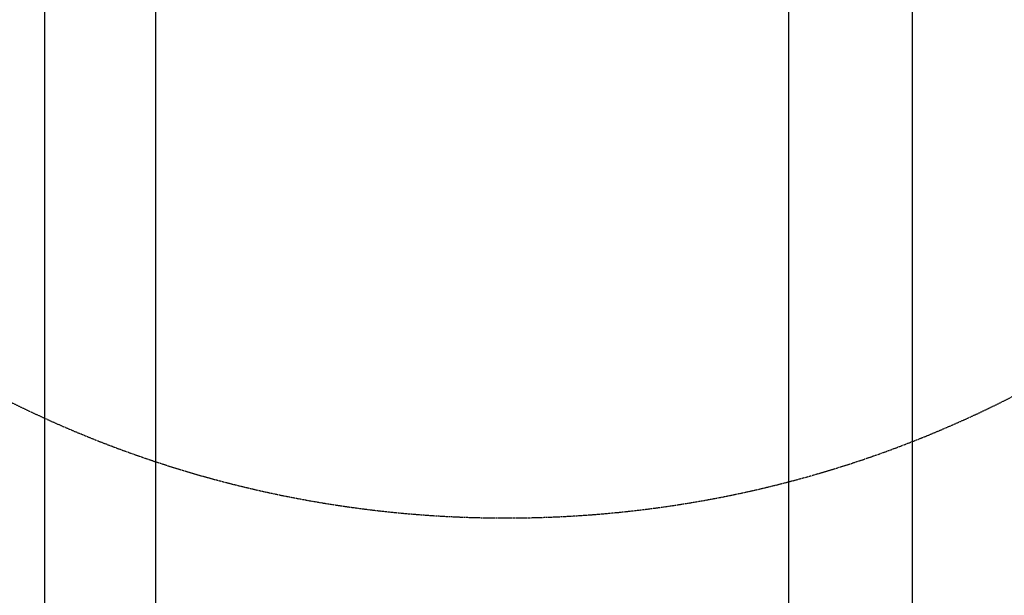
# Model space of a CAD drawing. Header units: inches. Extents: x -4968858 to -265257, y -220693 to 1871410.
# Tile 161 of 256: x -1895293 to -1894973, y 1197377 to 1197564. Entities that reach past the tile are written whole.
import ezdxf

# ---------------------------------------------------------------- set-up
doc = ezdxf.new("R2010")
doc.units = ezdxf.units.IN
doc.header["$MEASUREMENT"] = 0
for name, pattern in [('CENTER', [2, 1.25, -0.25, 0.25, -0.25]), ('CONTINOUS', [0]), ('HIDDEN', [0.375, 0.25, -0.125])]:
    doc.linetypes.add(name, pattern=pattern)
doc.layers.add('GRID', color=8, linetype='Continuous')
doc.layers.add('IPB', color=6, linetype='Continuous')

# ---------------------------------------------------------------- blocks, each defined once
blk = doc.blocks.new('UTCOMBINE')
at = {"color": 6}
for p, q in [((-706780.62, 44536.22, 0), (-706780.62, 42926.93, 0)), ((-707062.3, 44372.55, 0), (-707062.3, 42972.56, 0)), ((-707022.24, 44372.55, 0), (-707022.24, 42972.56, 0)), ((-707022.24, 44372.55, 0), (-707022.24, 42972.56, 0)), ((-706816.62, 44029.91, 0), (-706816.62, 42927.56, 0))]:
    blk.add_line(p, q, dxfattribs=at)
at = {"color": 6, "linetype": 'CENTER'}
blk.add_line((-706780.62, 44373.62, 0), (-706780.62, 42844.98, 0), dxfattribs=at)
at = {"layer": 'IPB', "linetype": 'HIDDEN'}
blk.add_circle((-706930.39, 43196.45, 0), 361.31, dxfattribs=at)
blk = doc.blocks.new('TFMR YARD')
at = {"layer": 'GRID', "color": 1, "rotation": 180}
blk.add_blockref('UTCOMBINE', (-795623.35, 296115.83, 0), dxfattribs=at)

msp = doc.modelspace()

# ---------------------------------------------------------------- block references
at = {"color": 1, "linetype": 'CONTINOUS', "lineweight": 15}
msp.add_blockref('TFMR YARD', (-1806442.03, 944843.99), dxfattribs=at)

doc.saveas('drawing.dxf')
